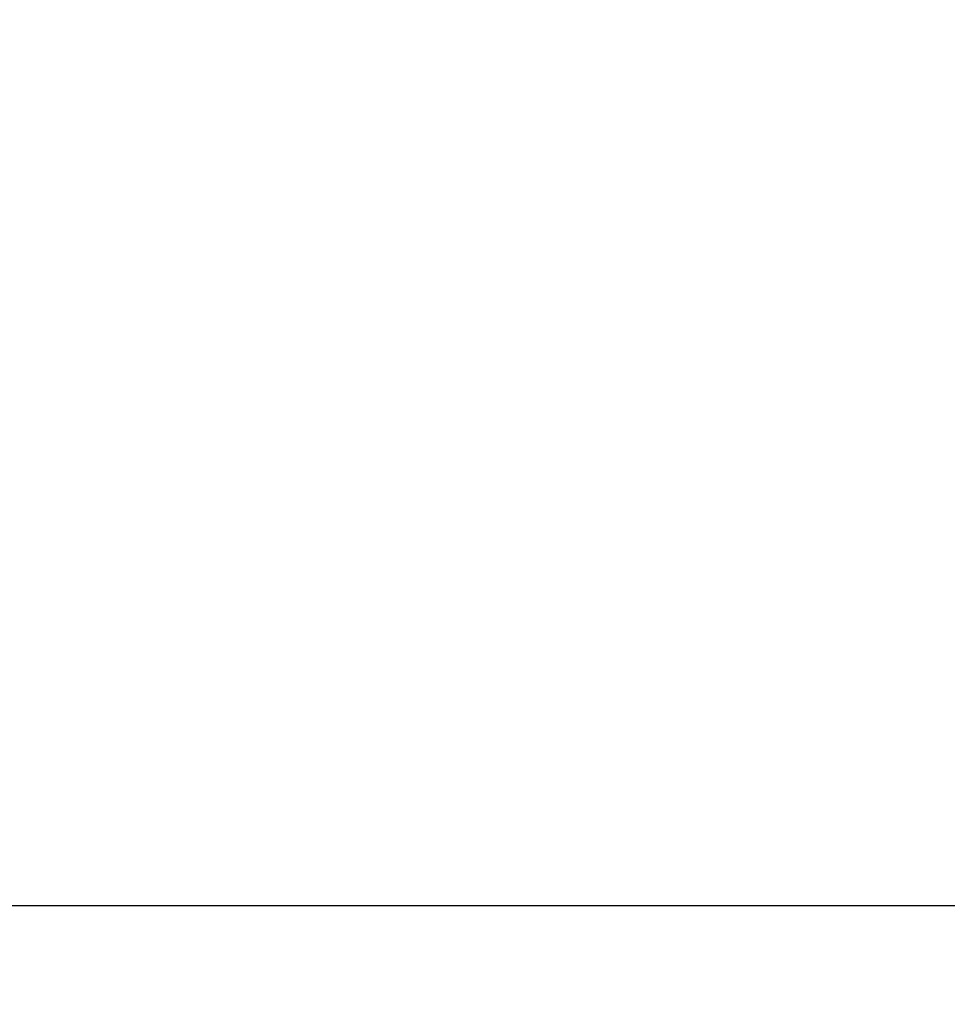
# Model space of a CAD drawing. Header units: metres. Extents: x 63115 to 703450, y -261936 to -53969.
# Tile 136 of 256: x 154419 to 154429, y -130412 to -130402. Entities that reach past the tile are written whole.
import ezdxf

# ---------------------------------------------------------------- set-up
doc = ezdxf.new("R2010")
doc.units = ezdxf.units.M
doc.linetypes.add('DASHDOT2', pattern=[12.7, 6.35, -3.175, 0, -3.175])
for name, color, linetype in [('_01-STRAMIENEN', 253, 'DASHDOT2'), ('_02-SECTION', 2, 'Continuous'), ('_03-PROJECTION', 1, 'Continuous')]:
    doc.layers.add(name, color=color, linetype=linetype)
doc.layers.add('_01Hulplijnen', color=6, linetype='Continuous', plot=False)

# ---------------------------------------------------------------- blocks, each defined once
blk = doc.blocks.new('freccia')
at = {"layer": '_02-SECTION', "flags": 128}
blk.add_lwpolyline([(0, 7000), (0, 0)], dxfattribs=at)
blk = doc.blocks.new('*U396')
at = {"layer": '_01-STRAMIENEN'}
blk.add_lwpolyline([(-7899.783, 0), (6883.217, 0)], dxfattribs=at)
at = {"layer": '_01Hulplijnen'}
blk.add_lwpolyline([(-7899.783, 0), (6883.217, 0)], dxfattribs=at)
at = {"layer": '_02-SECTION', "color": 190, "xscale": 0.1023999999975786, "yscale": 0.1023999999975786, "zscale": 0.1023999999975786, "rotation": 90}
blk.add_blockref('freccia', (-6299.984, 0, 0), dxfattribs=at)

msp = doc.modelspace()

# ---------------------------------------------------------------- linework, layer by layer
at = {"layer": '_03-PROJECTION'}
msp.add_ellipse((160931.8, -130410.606), major_axis=(-6500, 0), ratio=0.638462, start_param=5.35272, end_param=10.194284, dxfattribs=at)

# ---------------------------------------------------------------- block references
msp.add_blockref('*U396', (160931.8, -130410.606), dxfattribs=at)

doc.saveas('drawing.dxf')
